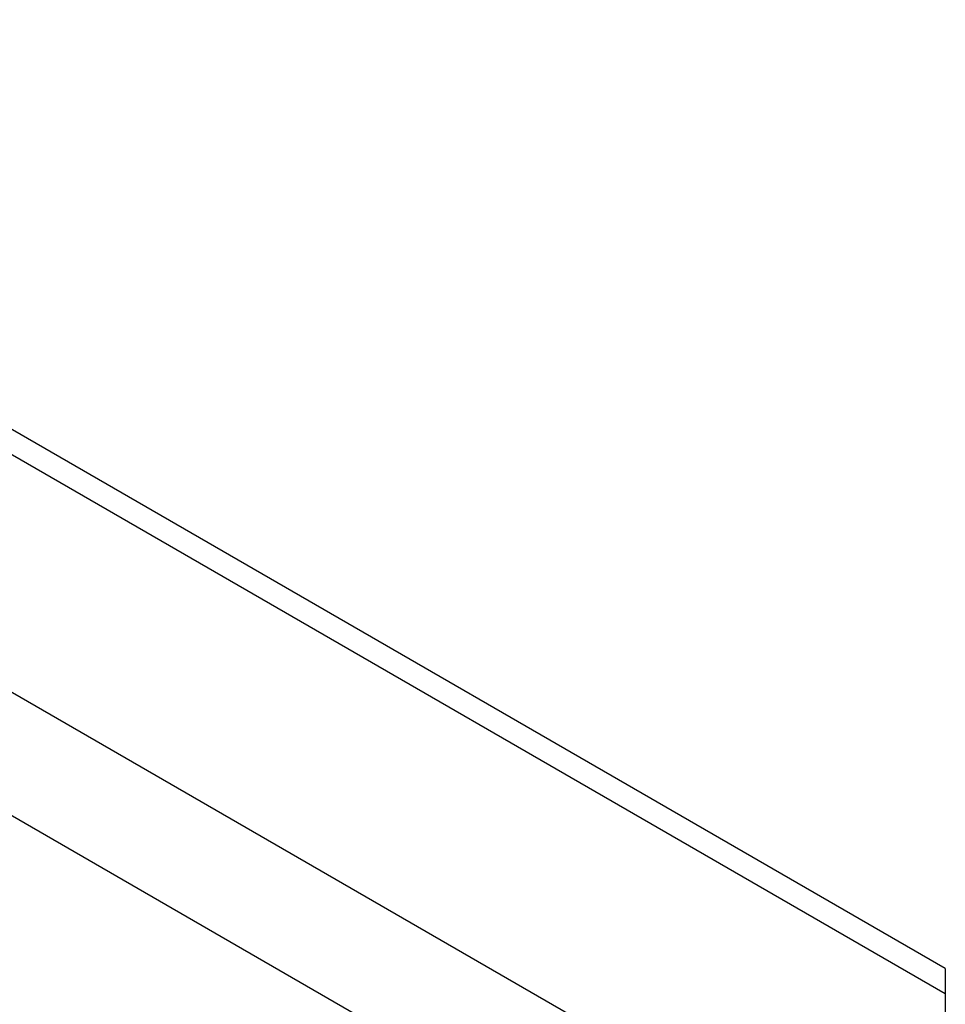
# Model space of a CAD drawing. Header units: millimetres. Extents: x 22 to 589, y 6 to 414.
# Tile 35 of 52: x 521 to 536, y 169 to 184. Entities that reach past the tile are written whole.
import ezdxf

# ---------------------------------------------------------------- set-up
doc = ezdxf.new("R2010")
doc.units = ezdxf.units.MM

msp = doc.modelspace()

# ---------------------------------------------------------------- linework, layer by layer
at = {"color": 7, "linetype": 'Continuous', "lineweight": 30}
for p, q in [((535.5532859, 169.1783692), (509.5306657, 184.2009081)), ((535.5532859, 168.7726112), (514.0572383, 181.1820153)), ((511.1580999, 179.1001747), (534.1037167, 165.8539521)), ((533.255191, 164.3842626), (520.1952208, 171.9236229)), ((535.5532859, 168.7726112), (535.5532859, 166.7385953))]:
    msp.add_line(p, q, dxfattribs=at)
at = {"color": 7, "linetype": 'Continuous', "lineweight": 30, "flags": 128}
msp.add_lwpolyline([(535.5532859, 169.1783692), (535.5532859, 169.1764772), (535.5532859, 169.1613247), (535.5532859, 169.1311878), (535.5532859, 169.0863779), (535.5532859, 169.027401), (535.5532901, 168.9548921), (535.5532859, 168.8696564), (535.5532859, 168.7726112)], dxfattribs=at)

doc.saveas('drawing.dxf')
